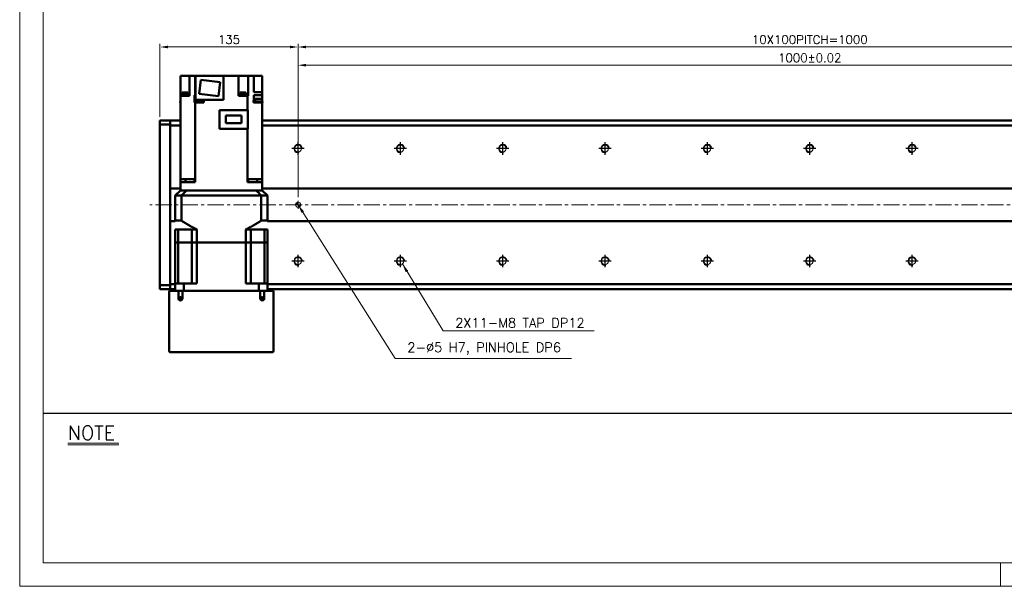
# Model space of a CAD drawing. Header units: millimetres. Extents: x 46891 to 50463, y 6223 to 9884.
# Tile 1 of 7: x 48547 to 49509, y 8529 to 9083. Entities that reach past the tile are written whole.
import ezdxf

# ---------------------------------------------------------------- set-up
doc = ezdxf.new("R2010")
doc.units = ezdxf.units.MM
doc.header["$LTSCALE"] = 0.5
doc.linetypes.add('CENTER', pattern=[50.8, 31.75, -6.35, 6.35, -6.35])
doc.layers.get('0').update_dxf_attribs({"lineweight": 20})
for name, color, linetype, lineweight in [('1', 1, 'CENTER', 13), ('4', 4, 'Continuous', 13), ('외형선(ISO)', 7, 'Continuous', 50)]:
    doc.layers.add(name, color=color, linetype=linetype, lineweight=lineweight)
for name, color, linetype in [('3', 3, 'Continuous'), ('C', 1, 'CENTER'), ('DIM', 4, 'Continuous')]:
    doc.layers.add(name, color=color, linetype=linetype)
doc.styles.add('DSR TEXT', font='romans.shx', dxfattribs={"bigfont": 'whgtxt.shx'})
doc.styles.get("Standard").update_dxf_attribs({"font": 'romans.shx', "bigfont": 'whgtxt.shx'})
doc.dimstyles.new('DSR', dxfattribs={"dimscale": 2, "dimtxt": 3, "dimasz": 3, "dimexe": 0.5, "dimexo": 0.5, "dimgap": 0.5, "dimtad": 1, "dimdsep": 46, "dimtxsty": 'Standard', "dimcen": 2.5, "dimclrd": 4, "dimclre": 4, "dimclrt": 2, "dimadec": 0, "dimazin": 2, "dimtfac": 1, "dimtmove": 0, "dimatfit": 3, "dimfxl": 0, "dimlwd": -1, "dimlwe": -1, "dimarcsym": 0})

# ---------------------------------------------------------------- blocks, each defined once
blk = doc.blocks.new('A$C13F00394')
for p, q in [((-202.34, 25.67), (-191.42, 25.67)), ((-202.34, 25.3), (-191.42, 25.3))]:
    blk.add_line(p, q)
at = {"layer": '3'}
blk.add_line((0, 32), (-207.68, 32), dxfattribs=at)
at = {"layer": '4', "color": 0, "style": 'DSR TEXT'}
blk.add_text('NOTE', height=3, dxfattribs=at).set_placement((-202.39, 26.38))
blk = doc.blocks.new('A$C1C1952E1')
at = {"color": 1}
blk.add_lwpolyline([(0, 0), (420, 0), (420, 297), (0, 297)], close=True, dxfattribs=at)
at = {"color": 3}
blk.add_lwpolyline([(5, 5), (415, 5), (415, 292), (5, 292)], close=True, dxfattribs=at)
blk = doc.blocks.new('tap8')
blk.add_circle((0, 0), 3.4)
at = {"layer": 'C', "color": 1, "linetype": 'CENTER'}
for p, q in [((-6.05, 0), (6.05, 0)), ((0, -6.05), (0, 6.05))]:
    blk.add_line(p, q, dxfattribs=at)
at = {"layer": 'DIM', "color": 3}
blk.add_arc((0, 0), 4, 263.84551, 189.43144, dxfattribs=at)
blk = doc.blocks.new('A$C33E56CC6')
h = blk.add_hatch()
h.set_pattern_fill('ANSI31', color=256, style=0)
h.set_pattern_definition([(45, (-7065.45672, -6508.5399), (-0.0883883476, 0.0883883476), [])])
h.paths.add_polyline_path([(4, 6.5, 0.414214), (1.5, 4), (4, 4)])
h.paths.add_polyline_path([(6.5, 4), (4, 4), (4, 1.5, 0.414214)])
blk.add_circle((4, 4), 2.5)
at = {"layer": '1'}
for p, q in [((0, 4), (8, 4)), ((4, 0), (4, 8))]:
    blk.add_line(p, q, dxfattribs=at)
blk = doc.blocks.new('*D86')
at = {"color": 1, "linetype": 'ByBlock'}
for p, q in [((48818.71, 8909.54), (48818.71, 9041.36)), ((48826.51, 9038.36), (49810.91, 9038.36)), ((49818.71, 8909.54), (49818.71, 9041.36))]:
    blk.add_line(p, q, dxfattribs=at)
at = {"color": 1}
for points in [[(48826.51, 9039.66), (48826.51, 9037.06), (48818.71, 9038.36)], [(49810.91, 9039.66), (49810.91, 9037.06), (49818.71, 9038.36)]]:
    blk.add_solid(points, dxfattribs=at)
at = {"layer": 'Defpoints', "color": 0}
for p in [(49818.71, 9038.36), (48818.71, 8905.94), (49818.71, 8905.94)]:
    blk.add_point(p, dxfattribs=at)
at = {"color": 3, "insert": (49318.71, 9045.56), "char_height": 8.4, "attachment_point": 5, "style": 'DSR TEXT'}
blk.add_mtext('1000%%P0.02', dxfattribs=at)
blk = doc.blocks.new('*D88')
at = {"color": 1, "linetype": 'ByBlock'}
for p, q in [((48818.71, 8966.59), (48818.71, 9059.18)), ((49810.91, 9056.18), (48826.51, 9056.18)), ((49818.71, 8966.59), (49818.71, 9059.18))]:
    blk.add_line(p, q, dxfattribs=at)
at = {"color": 1}
for points in [[(48826.51, 9057.48), (48826.51, 9054.88), (48818.71, 9056.18)], [(49810.91, 9057.48), (49810.91, 9054.88), (49818.71, 9056.18)]]:
    blk.add_solid(points, dxfattribs=at)
at = {"layer": 'Defpoints', "color": 0}
for p in [(48818.71, 9056.18), (48818.71, 8962.99), (49818.71, 8962.99)]:
    blk.add_point(p, dxfattribs=at)
at = {"color": 3, "insert": (49318.71, 9063.38), "char_height": 8.4, "attachment_point": 5, "style": 'DSR TEXT'}
blk.add_mtext('10X100PITCH=1000', dxfattribs=at)
blk = doc.blocks.new('*D89')
at = {"color": 1, "linetype": 'ByBlock'}
for p, q in [((48683.71, 8988.04), (48683.71, 9059.18)), ((48810.91, 9056.18), (48691.51, 9056.18)), ((48818.71, 8966.59), (48818.71, 9059.18))]:
    blk.add_line(p, q, dxfattribs=at)
at = {"color": 1}
for points in [[(48691.51, 9057.48), (48691.51, 9054.88), (48683.71, 9056.18)], [(48810.91, 9057.48), (48810.91, 9054.88), (48818.71, 9056.18)]]:
    blk.add_solid(points, dxfattribs=at)
at = {"layer": 'Defpoints', "color": 0}
for p in [(48683.71, 9056.18), (48683.71, 8984.44), (48818.71, 8962.99)]:
    blk.add_point(p, dxfattribs=at)
at = {"color": 3, "insert": (48751.21, 9063.38), "char_height": 8.4, "attachment_point": 5, "style": 'DSR TEXT'}
blk.add_mtext('135', dxfattribs=at)

msp = doc.modelspace()

# ---------------------------------------------------------------- linework, layer by layer
at = {"color": 1}
msp.add_line((49504.90132, 8551.81052), (49504.90132, 8528.99552), dxfattribs=at)
at = {"layer": '1'}
msp.add_line((49863.71073, 8901.94104), (48673.71073, 8901.94104), dxfattribs=at)
at = {"layer": '외형선(ISO)'}
for p, q in [((48703.71073, 9008.44104), (48703.71073, 9027.94104)), ((48703.71073, 9027.94104), (48708.11073, 9027.94104)), ((48712.61073, 9027.94104), (48708.11073, 9027.94104)), ((48717.37806, 9027.94104), (48712.61073, 9027.94104)), ((48712.61073, 9008.44104), (48712.61073, 9027.94104)), ((48717.37806, 9027.94104), (48718.04454, 9027.94104)), ((48718.04454, 9027.94104), (48718.04454, 9008.94104)), ((48718.51073, 9027.94104), (48718.04454, 9027.94104)), ((48718.51073, 9027.94104), (48745.91073, 9027.94104)), ((48718.51073, 9004.44104), (48718.51073, 9027.94104)), ((48760.41073, 9027.94104), (48745.91073, 9027.94104)), ((48745.91073, 9027.94104), (48745.91073, 9004.44104)), ((48760.41073, 9027.94104), (48760.41073, 9008.44104)), ((48764.91073, 9027.94104), (48760.41073, 9027.94104)), ((48764.91073, 9027.94104), (48770.07784, 9027.94104)), ((48775.15457, 9027.94104), (48770.07784, 9027.94104)), ((48770.07784, 9027.94104), (48770.07784, 9008.44104)), ((48775.15457, 9027.94104), (48775.31073, 9027.94104)), ((48775.31073, 9011.94104), (48775.31073, 9027.94104)), ((48779.31073, 9027.94104), (48775.31073, 9027.94104)), ((48779.31073, 9027.94104), (48783.71073, 9027.94104)), ((48783.71073, 9011.94104), (48783.71073, 9027.94104)), ((48721.92845, 9010.35098), (48723.63463, 9024.24662)), ((48723.63463, 9024.24662), (48742.493, 9021.93111)), ((48742.493, 9021.93111), (48740.78683, 9008.03546)), ((48703.71073, 8926.94104), (48703.71073, 9008.44104)), ((48703.71073, 9008.44104), (48712.26688, 9008.44104)), ((48705.14979, 9008.94104), (48711.14979, 9008.94104)), ((48705.14979, 9008.94104), (48705.14979, 9008.44104)), ((48705.19979, 9009.64104), (48711.09979, 9009.64104)), ((48705.19979, 9009.64104), (48705.19979, 9008.94104)), ((48705.39979, 9011.64104), (48710.89979, 9011.64104)), ((48705.39979, 9011.64104), (48705.39979, 9009.64104)), ((48710.89979, 9011.64104), (48710.89979, 9009.64104)), ((48711.09979, 9009.64104), (48711.09979, 9008.94104)), ((48711.14979, 9008.94104), (48711.14979, 9008.44104)), ((48712.61073, 9008.44104), (48712.26688, 9008.44104)), ((48717.38878, 9003.94104), (48717.38878, 9008.94104)), ((48718.04454, 9008.94104), (48717.38878, 9008.94104)), ((48718.04454, 9008.94104), (48718.51073, 9008.94104)), ((48718.50011, 9005.54104), (48718.51073, 9005.54104)), ((48718.50011, 9002.94104), (48718.50011, 9005.54104)), ((48740.78683, 9008.03546), (48721.92845, 9010.35098)), ((48760.41073, 9008.44104), (48769.37692, 9008.44104)), ((48761.9093, 9008.94104), (48767.9093, 9008.94104)), ((48761.9093, 9008.94104), (48761.9093, 9008.44104)), ((48761.9593, 9009.64104), (48767.8593, 9009.64104)), ((48761.9593, 9009.64104), (48761.9593, 9008.94104)), ((48762.1593, 9011.64104), (48767.6593, 9011.64104)), ((48762.1593, 9011.64104), (48762.1593, 9009.64104)), ((48767.6593, 9011.64104), (48767.6593, 9009.64104)), ((48767.8593, 9009.64104), (48767.8593, 9008.94104)), ((48767.9093, 9008.94104), (48767.9093, 9008.44104)), ((48769.37692, 8994.59104), (48769.37692, 9008.44104)), ((48769.37692, 9008.44104), (48770.0434, 9008.44104)), ((48770.07784, 9008.44104), (48770.0434, 9008.44104)), ((48775.31073, 9011.94104), (48783.71073, 9011.94104)), ((48775.31073, 9008.94104), (48775.31073, 9003.94104)), ((48783.71073, 9008.94104), (48775.31073, 9008.94104)), ((48776.63063, 9005.54104), (48783.63063, 9005.54104)), ((48776.63063, 9002.94104), (48776.63063, 9005.54104)), ((48783.63063, 9002.94104), (48783.63063, 9005.54104)), ((48783.71073, 9008.94104), (48783.71073, 9011.94104)), ((48783.71073, 9008.94104), (48783.71073, 9003.94104)), ((48703.49083, 9002.94104), (48703.71073, 9002.94104)), ((48703.49083, 9001.94104), (48703.49083, 9002.94104)), ((48703.71073, 9001.94104), (48703.49083, 9001.94104)), ((48717.3861, 9003.94104), (48717.3861, 9001.94104)), ((48717.38878, 9003.94104), (48717.3861, 9003.94104)), ((48717.3861, 9001.94104), (48718.04454, 9001.94104)), ((48718.50011, 9003.94104), (48717.38878, 9003.94104)), ((48718.04454, 9001.94104), (48720.72619, 9001.94104)), ((48718.04454, 9001.94104), (48718.04454, 8926.94104)), ((48718.20011, 9002.94104), (48725.80011, 9002.94104)), ((48718.20011, 9001.94104), (48718.20011, 9002.94104)), ((48745.91073, 9004.44104), (48718.51073, 9004.44104)), ((48723.27403, 9001.94104), (48720.72619, 9001.94104)), ((48723.27403, 9001.94104), (48726.51215, 9001.94104)), ((48725.50011, 9002.94104), (48725.50011, 9004.44104)), ((48725.50011, 9003.94104), (48726.51073, 9003.94104)), ((48725.80011, 9001.94104), (48725.80011, 9002.94104)), ((48726.51073, 9004.44104), (48726.51073, 9003.94104)), ((48726.51215, 9003.94104), (48726.51073, 9003.94104)), ((48726.51215, 9003.94104), (48726.51215, 9001.94104)), ((48775.27167, 9003.94104), (48775.27167, 9001.94104)), ((48775.31073, 9003.94104), (48775.27167, 9003.94104)), ((48775.27167, 9001.94104), (48783.71073, 9001.94104)), ((48775.31073, 9003.94104), (48776.63063, 9003.94104)), ((48776.33063, 9002.94104), (48783.93063, 9002.94104)), ((48776.33063, 9001.94104), (48776.33063, 9002.94104)), ((48783.71073, 9003.94104), (48783.63063, 9003.94104)), ((48783.71073, 9003.94104), (48783.71073, 9002.94104)), ((48783.71073, 9001.94104), (48783.71073, 8926.94104)), ((48783.93063, 9001.94104), (48783.71073, 9001.94104)), ((48783.93063, 9001.94104), (48783.93063, 9002.94104)), ((48741.91073, 8976.04104), (48741.91073, 8994.59104)), ((48741.91073, 8994.59104), (48769.71073, 8994.59104)), ((48748.16073, 8989.26604), (48763.26073, 8989.26604)), ((48748.16073, 8981.81604), (48748.16073, 8989.26604)), ((48763.26073, 8989.26604), (48763.26073, 8981.81604)), ((48769.71073, 8976.04104), (48769.71073, 8994.59104)), ((48683.71073, 8984.44104), (48683.71073, 8983.56236)), ((48693.71073, 8984.44104), (48683.71073, 8984.44104)), ((48683.71073, 8980.44104), (48683.71073, 8983.56236)), ((48683.71073, 8980.44104), (48693.71073, 8980.44104)), ((48683.71073, 8823.44104), (48683.71073, 8980.44104)), ((48693.71073, 8984.44104), (48693.71073, 8983.56236)), ((48693.71073, 8984.44104), (48703.71073, 8984.44104)), ((48693.71073, 8983.56236), (48693.71073, 8984.44104)), ((48693.71073, 8979.44104), (48693.71073, 8983.56236)), ((48693.71073, 8983.56236), (48693.71073, 8980.44104)), ((48693.71073, 8917.94104), (48693.71073, 8979.44104)), ((48693.71073, 8979.44104), (48703.71073, 8979.44104)), ((48763.26073, 8981.81604), (48748.16073, 8981.81604)), ((48783.71073, 8984.44104), (49843.71073, 8984.44104)), ((48783.71073, 8979.44104), (49843.71073, 8979.44104)), ((48741.91073, 8976.04104), (48769.71073, 8976.04104)), ((48769.37692, 8976.04104), (48769.37692, 8926.94104)), ((48712.26688, 8926.94104), (48703.71073, 8926.94104)), ((48703.71073, 8923.94104), (48703.71073, 8926.94104)), ((48703.71073, 8923.94104), (48710.71073, 8923.94104)), ((48703.71073, 8923.94104), (48703.71073, 8915.94104)), ((48708.84645, 8923.94104), (48708.84645, 8926.94104)), ((48718.05316, 8923.94104), (48710.71073, 8923.94104)), ((48712.26688, 8926.94104), (48717.37806, 8926.94104)), ((48718.04454, 8926.94104), (48717.37806, 8926.94104)), ((48717.63385, 8926.94104), (48717.63385, 8923.94104)), ((48718.05316, 8926.94104), (48718.04454, 8926.94104)), ((48718.05316, 8923.94104), (48718.05316, 8926.94104)), ((48769.37692, 8926.94104), (48769.3683, 8926.94104)), ((48769.3683, 8923.94104), (48769.3683, 8926.94104)), ((48776.71073, 8923.94104), (48769.3683, 8923.94104)), ((48770.0434, 8926.94104), (48769.37692, 8926.94104)), ((48769.78761, 8926.94104), (48769.78761, 8923.94104)), ((48770.0434, 8926.94104), (48775.15457, 8926.94104)), ((48783.71073, 8926.94104), (48775.15457, 8926.94104)), ((48776.71073, 8923.94104), (48783.71073, 8923.94104)), ((48778.57501, 8926.94104), (48778.57501, 8923.94104)), ((48783.71073, 8926.94104), (48783.71073, 8923.94104)), ((48783.71073, 8923.94104), (48783.71073, 8915.94104)), ((48693.71073, 8917.08749), (48693.71073, 8917.94104)), ((48703.71073, 8917.94104), (48693.71073, 8917.94104)), ((48693.71073, 8916.73394), (48693.71073, 8917.08749)), ((48693.71073, 8887.14815), (48693.71073, 8916.73394)), ((48693.71073, 8916.73394), (48693.71073, 8887.14815)), ((48698.71073, 8910.94104), (48703.71073, 8915.94104)), ((48698.71073, 8910.94104), (48704.70813, 8910.94104)), ((48698.71073, 8886.49104), (48698.71073, 8910.94104)), ((48703.79882, 8915.94104), (48703.71073, 8915.94104)), ((48709.6037, 8915.94104), (48703.79882, 8915.94104)), ((48704.70813, 8910.94104), (48782.71332, 8910.94104)), ((48704.70813, 8886.49104), (48704.70813, 8910.94104)), ((48709.70705, 8915.94104), (48709.6037, 8915.94104)), ((48709.70705, 8915.94104), (48777.7144, 8915.94104)), ((48710.71073, 8915.94104), (48776.71073, 8915.94104)), ((48777.7144, 8915.94104), (48777.81776, 8915.94104)), ((48783.62264, 8915.94104), (48777.81776, 8915.94104)), ((48782.71332, 8910.94104), (48788.71073, 8910.94104)), ((48782.71332, 8886.49104), (48782.71332, 8910.94104)), ((48783.62264, 8915.94104), (48783.71073, 8915.94104)), ((49843.71073, 8917.94104), (48783.71073, 8917.94104)), ((48783.71073, 8915.94104), (48788.71073, 8910.94104)), ((48788.71073, 8886.49104), (48788.71073, 8910.94104)), ((48693.71073, 8886.7946), (48693.71073, 8887.14815)), ((48693.71073, 8885.94104), (48693.71073, 8886.7946)), ((48693.71073, 8824.44104), (48693.71073, 8885.94104)), ((48693.71073, 8885.94104), (48698.71073, 8885.94104)), ((48704.70813, 8886.49104), (48698.71073, 8886.49104)), ((48788.71073, 8886.49104), (48782.71332, 8886.49104)), ((48788.71073, 8885.94104), (49843.71073, 8885.94104)), ((48701.65851, 8877.94104), (48698.71073, 8877.94104)), ((48698.71073, 8864.94104), (48698.71073, 8877.94104)), ((48701.65851, 8877.94104), (48714.85573, 8877.94104)), ((48701.65851, 8864.94104), (48701.65851, 8877.94104)), ((48719.71073, 8877.94104), (48714.85573, 8877.94104)), ((48714.85573, 8864.94104), (48714.85573, 8877.94104)), ((48719.71073, 8864.94104), (48719.71073, 8877.94104)), ((48772.56573, 8877.94104), (48767.71073, 8877.94104)), ((48767.71073, 8864.94104), (48767.71073, 8877.94104)), ((48785.76295, 8877.94104), (48772.56573, 8877.94104)), ((48772.56573, 8864.94104), (48772.56573, 8877.94104)), ((48788.71073, 8877.94104), (48785.76295, 8877.94104)), ((48785.76295, 8864.94104), (48785.76295, 8877.94104)), ((48788.71073, 8864.94104), (48788.71073, 8877.94104)), ((48698.71073, 8864.94104), (48701.65851, 8864.94104)), ((48698.71073, 8864.94104), (48698.71073, 8824.94104)), ((48701.65851, 8864.94104), (48698.71073, 8864.94104)), ((48701.65851, 8864.94104), (48708.35573, 8864.94104)), ((48701.65851, 8824.94104), (48701.65851, 8864.94104)), ((48701.65851, 8864.94104), (48708.35573, 8864.94104)), ((48708.35573, 8864.94104), (48714.85573, 8864.94104)), ((48708.35573, 8864.94104), (48714.85573, 8864.94104)), ((48714.85573, 8864.94104), (48719.71073, 8864.94104)), ((48714.85573, 8824.94104), (48714.85573, 8864.94104)), ((48719.71073, 8864.94104), (48714.85573, 8864.94104)), ((48719.71073, 8864.94104), (48767.71073, 8864.94104)), ((48719.71073, 8864.94104), (48719.71073, 8824.94104)), ((48719.71073, 8864.94104), (48767.71073, 8864.94104)), ((48767.71073, 8864.94104), (48767.71073, 8824.94104)), ((48767.71073, 8864.94104), (48772.56573, 8864.94104)), ((48772.56573, 8864.94104), (48767.71073, 8864.94104)), ((48772.56573, 8824.94104), (48772.56573, 8864.94104)), ((48772.56573, 8864.94104), (48779.06573, 8864.94104)), ((48772.56573, 8864.94104), (48779.06573, 8864.94104)), ((48779.06573, 8864.94104), (48785.76295, 8864.94104)), ((48779.06573, 8864.94104), (48785.76295, 8864.94104)), ((48785.76295, 8864.94104), (48788.71073, 8864.94104)), ((48785.76295, 8824.94104), (48785.76295, 8864.94104)), ((48788.71073, 8864.94104), (48785.76295, 8864.94104)), ((48788.71073, 8864.94104), (48788.71073, 8824.94104)), ((48693.71073, 8823.44104), (48683.71073, 8823.44104)), ((48683.71073, 8820.31972), (48683.71073, 8823.44104)), ((48693.71073, 8820.31972), (48693.71073, 8824.44104)), ((48698.71073, 8824.44104), (48693.71073, 8824.44104)), ((48693.71073, 8823.44104), (48693.71073, 8820.31972)), ((48707.11838, 8824.94104), (48698.71073, 8824.94104)), ((48698.71073, 8817.94104), (48698.71073, 8824.94104)), ((48707.11838, 8824.94104), (48719.71073, 8824.94104)), ((48707.11838, 8817.94104), (48707.11838, 8824.94104)), ((48767.71073, 8824.94104), (48780.30308, 8824.94104)), ((48788.71073, 8824.94104), (48780.30308, 8824.94104)), ((48780.30308, 8817.94104), (48780.30308, 8824.94104)), ((48788.71073, 8817.94104), (48788.71073, 8824.94104)), ((49843.71073, 8824.44104), (48788.71073, 8824.44104)), ((48683.71073, 8820.31972), (48683.71073, 8819.44104)), ((48693.71073, 8819.44104), (48683.71073, 8819.44104)), ((48692.71073, 8817.94104), (48693.71073, 8817.94104)), ((48692.71073, 8817.94104), (48692.71073, 8758.94104)), ((48693.71073, 8820.31972), (48693.71073, 8819.44104)), ((48693.71073, 8819.44104), (48693.71073, 8820.31972)), ((48693.71073, 8819.44104), (48698.71073, 8819.44104)), ((48693.71073, 8817.94104), (48693.71073, 8819.44104)), ((48693.71073, 8817.94104), (48701.71073, 8817.94104)), ((48701.71073, 8817.94104), (48705.71073, 8817.94104)), ((48701.71073, 8810.44104), (48701.71073, 8817.94104)), ((48705.71073, 8817.94104), (48705.71073, 8810.44104)), ((48705.71073, 8817.94104), (48781.71073, 8817.94104)), ((48781.71073, 8817.94104), (48785.71073, 8817.94104)), ((48781.71073, 8810.44104), (48781.71073, 8817.94104)), ((48785.71073, 8817.94104), (48785.71073, 8810.44104)), ((48785.71073, 8817.94104), (48793.71073, 8817.94104)), ((48788.71073, 8819.44104), (49843.71073, 8819.44104)), ((48793.71073, 8817.94104), (48793.71073, 8819.44104)), ((48793.71073, 8817.94104), (48794.71073, 8817.94104)), ((48794.71073, 8758.94104), (48794.71073, 8817.94104)), ((48693.71073, 8757.94104), (48793.71073, 8757.94104))]:
    msp.add_line(p, q, dxfattribs=at)
for centre in [(48703.71073, 8810.44104), (48783.71073, 8810.44104)]:
    msp.add_circle(centre, 1.2295, dxfattribs=at)
for centre, radius, start, end in [((48703.71073, 8810.44104), 2, 180, 0), ((48783.71073, 8810.44104), 2, 180, 0), ((48693.71073, 8758.94104), 1, 180, 270), ((48793.71073, 8758.94104), 1, 270, 0)]:
    msp.add_arc(centre, radius, start, end, dxfattribs=at)
for points in [[(48709.70705, 8915.94104), (48709.16461, 8915.39894), (48708.07109, 8914.30576), (48706.40469, 8912.63897), (48705.27654, 8911.50999), (48704.70813, 8910.94104)], [(48782.71332, 8910.94104), (48782.14464, 8911.51027), (48781.01612, 8912.63961), (48779.34973, 8914.30641), (48778.25657, 8915.39922), (48777.7144, 8915.94104)]]:
    msp.add_open_spline(points, degree=3, dxfattribs=at)
for points, weights in [([(48704.70813, 8886.49104), (48712.78959, 8881.19805), (48719.71073, 8877.94104)], [1.24342419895, 1.30973118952, 1.35416666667]), ([(48767.71073, 8877.94104), (48774.63187, 8881.19805), (48782.71332, 8886.49104)], [1.35416666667, 1.30973118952, 1.24342419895])]:
    msp.add_rational_spline(points, weights, degree=2, dxfattribs=at)

# ---------------------------------------------------------------- block references
at = {"xscale": 4.563000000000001, "yscale": 4.563000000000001, "zscale": 4.563000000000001}
for name, p in [('A$C1C1952E1', (48546.67132, 8528.99552)), ('A$C13F00394', (49517.14175, 8551.81052))]:
    msp.add_blockref(name, p, dxfattribs=at)
at = {"rotation": 90}
for p in [(48818.71073, 8956.94104), (48918.71073, 8956.94104), (49018.71073, 8956.94104), (49118.71073, 8956.94104), (49218.71073, 8956.94104), (49318.71073, 8956.94104), (49418.71073, 8956.94104), (48818.71073, 8846.94104), (48918.71073, 8846.94104), (49018.71073, 8846.94104), (49118.71073, 8846.94104), (49218.71073, 8846.94104), (49318.71073, 8846.94104), (49418.71073, 8846.94104)]:
    msp.add_blockref('tap8', p, dxfattribs=at)
msp.add_blockref('A$C33E56CC6', (48814.71073, 8897.94104))

# ---------------------------------------------------------------- texts
at = {"color": 3, "char_height": 9.24, "attachment_point": 7, "style": 'DSR TEXT'}
for s, insert in [('2X11-M8 TAP DP12', (48972.32804, 8781.91913)), ('2-%%C5 H7, PINHOLE DP6', (48925.48939, 8755.14449))]:
    msp.add_mtext(s, dxfattribs=dict(at, insert=insert))

# ---------------------------------------------------------------- dimensions: what is measured, and where the dimension line sits
dim = msp.add_linear_dim(base=(48683.71073, 9056.17737), p1=(48818.71073, 8962.98801), p2=(48683.71073, 8984.44104), dimstyle='DSR', override={"dimscale": 3, "dimtxt": 2.8, "dimasz": 2.600136, "dimexe": 1, "dimexo": 1.2, "dimgap": 1, "dimdec": 4, "dimtxsty": 'DSR TEXT', "dimclrd": 1, "dimclre": 1, "dimclrt": 3, "dimtdec": 4, "dimtix": 1})
dim.commit()
dim.dimension.update_dxf_attribs({"geometry": '*D89', "text_midpoint": (48751.21073, 9063.37737)})
for base, p1, p2, text, picture, middle in [((48818.71073, 9056.17737), (49818.71073, 8962.98801), (48818.71073, 8962.98801), '10X100PITCH=<>', '*D88', (49318.71073, 9063.37737)), ((49818.71073, 9038.36164), (48818.71073, 8905.94104), (49818.71073, 8905.94104), '<>%%P0.02', '*D86', (49318.71073, 9045.56164))]:
    dim = msp.add_linear_dim(base=base, p1=p1, p2=p2, text=text, dimstyle='DSR', override={"dimscale": 3, "dimtxt": 2.8, "dimasz": 2.600136, "dimexe": 1, "dimexo": 1.2, "dimgap": 1, "dimdec": 4, "dimtxsty": 'DSR TEXT', "dimclrd": 1, "dimclre": 1, "dimclrt": 3, "dimtdec": 4, "dimtix": 1})
    dim.commit()
    dim.dimension.update_dxf_attribs({"geometry": picture, "text_midpoint": middle})

# ---------------------------------------------------------------- leaders
at = {"annotation_type": 0, "has_hookline": 1, "hookline_direction": 0}
for points, text_width in [([(48818.71073, 8901.94104), (48913.60894, 8751.84449), (48922.18939, 8751.84449)], 160.4625), ([(48920.57539, 8844.09798), (48960.44759, 8778.61913), (48969.02804, 8778.61913)], 135.575)]:
    msp.add_leader(points, dimstyle='DSR', override={"dimscale": 3.3, "dimtxt": 2.8, "dimasz": 2.600136, "dimexe": 1, "dimexo": 1.2, "dimgap": 1, "dimdec": 4, "dimtxsty": 'DSR TEXT', "dimclrd": 1, "dimclre": 1, "dimclrt": 3, "dimtdec": 4, "dimtix": 1}, dxfattribs=dict(at, text_width=text_width))

doc.saveas('drawing.dxf')
